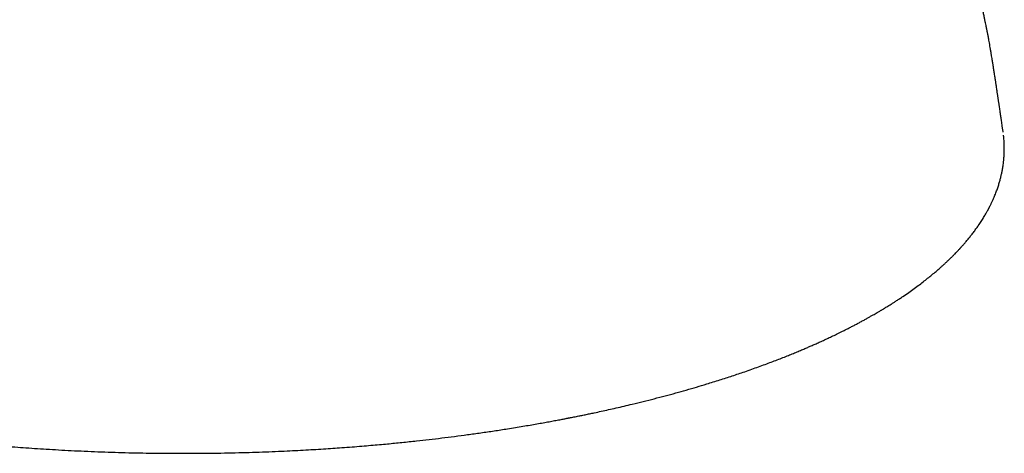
# Model space of a CAD drawing. Header units: millimetres. Extents: x 8 to 969, y 12 to 2155.
# Tile 8 of 33: x 436 to 502, y 736 to 765. Entities that reach past the tile are written whole.
import ezdxf

# ---------------------------------------------------------------- set-up
doc = ezdxf.new("R2010")
doc.units = ezdxf.units.MM

msp = doc.modelspace()

# ---------------------------------------------------------------- linework, layer by layer
at = {"color": 7, "linetype": 'Continuous', "lineweight": 30}
for points, knots in [([(501.773, 757.262), (501.77, 757.281), (501.756, 757.377), (501.732, 757.544), (501.702, 757.752), (501.676, 757.93), (501.655, 758.075), (501.639, 758.187), (501.627, 758.268), (501.618, 758.33), (501.61, 758.382), (501.602, 758.434), (501.593, 758.494), (501.58, 758.584), (501.562, 758.703), (501.541, 758.85), (501.52, 758.987), (501.503, 759.102), (501.49, 759.191), (501.478, 759.277), (501.464, 759.367), (501.45, 759.46), (501.438, 759.545), (501.42, 759.666), (501.396, 759.831), (501.369, 760.009), (501.344, 760.18), (501.317, 760.364), (501.283, 760.585), (501.248, 760.817), (501.218, 761.017), (501.191, 761.186), (501.169, 761.329), (501.148, 761.462), (501.131, 761.572), (501.118, 761.656), (501.107, 761.726), (501.094, 761.804), (501.078, 761.908), (501.057, 762.039), (501.03, 762.203), (500.999, 762.392), (500.964, 762.603), (500.928, 762.818), (500.891, 763.03), (500.856, 763.227), (500.824, 763.406), (500.796, 763.558), (500.772, 763.683), (500.752, 763.79), (500.736, 763.87), (500.723, 763.936), (500.712, 763.996), (500.697, 764.072), (500.678, 764.166), (500.655, 764.28), (500.626, 764.423), (500.589, 764.6), (500.544, 764.813), (500.491, 765.055), (500.432, 765.327), (500.388, 765.517), (500.365, 765.617)], [0, 0, 0, 0, 0.007151, 0.03719, 0.063456, 0.085919, 0.104569, 0.117801, 0.128102, 0.135482, 0.141229, 0.147956, 0.155736, 0.164564, 0.182931, 0.202126, 0.221895, 0.235986, 0.246883, 0.25666, 0.269966, 0.282619, 0.292683, 0.303031, 0.32901, 0.355442, 0.370498, 0.392661, 0.422195, 0.450248, 0.47629, 0.493839, 0.510746, 0.526992, 0.54088, 0.549334, 0.556468, 0.565346, 0.576257, 0.591913, 0.610492, 0.632039, 0.656624, 0.682061, 0.705198, 0.728648, 0.749012, 0.766198, 0.780101, 0.791614, 0.802398, 0.807575, 0.814127, 0.822762, 0.833511, 0.846408, 0.861493, 0.882539, 0.906864, 0.934528, 0.965559, 1, 1, 1, 1]), ([(501.773, 757.262), (501.77, 757.281), (501.756, 757.377), (501.732, 757.544), (501.702, 757.752), (501.676, 757.93), (501.655, 758.075), (501.639, 758.187), (501.627, 758.268), (501.618, 758.33), (501.61, 758.382), (501.602, 758.434), (501.593, 758.494), (501.58, 758.584), (501.562, 758.703), (501.541, 758.85), (501.52, 758.987), (501.503, 759.102), (501.49, 759.191), (501.478, 759.277), (501.464, 759.367), (501.45, 759.46), (501.438, 759.545), (501.42, 759.666), (501.396, 759.831), (501.369, 760.009), (501.344, 760.18), (501.317, 760.364), (501.283, 760.585), (501.248, 760.817), (501.218, 761.017), (501.191, 761.186), (501.169, 761.329), (501.148, 761.462), (501.131, 761.572), (501.118, 761.656), (501.107, 761.726), (501.094, 761.804), (501.078, 761.908), (501.057, 762.039), (501.03, 762.203), (500.999, 762.392), (500.964, 762.603), (500.928, 762.818), (500.891, 763.03), (500.856, 763.227), (500.824, 763.406), (500.796, 763.558), (500.772, 763.683), (500.752, 763.79), (500.736, 763.87), (500.723, 763.936), (500.712, 763.996), (500.697, 764.072), (500.678, 764.166), (500.655, 764.28), (500.626, 764.423), (500.589, 764.6), (500.544, 764.813), (500.491, 765.055), (500.432, 765.327), (500.388, 765.517), (500.365, 765.617)], [0, 0, 0, 0, 0.007151, 0.03719, 0.063456, 0.085919, 0.104569, 0.117801, 0.128102, 0.135482, 0.141229, 0.147956, 0.155736, 0.164564, 0.182931, 0.202126, 0.221895, 0.235986, 0.246883, 0.25666, 0.269966, 0.282619, 0.292683, 0.303031, 0.32901, 0.355442, 0.370498, 0.392661, 0.422195, 0.450248, 0.47629, 0.493839, 0.510746, 0.526992, 0.54088, 0.549334, 0.556468, 0.565346, 0.576257, 0.591913, 0.610492, 0.632039, 0.656624, 0.682061, 0.705198, 0.728648, 0.749012, 0.766198, 0.780101, 0.791614, 0.802398, 0.807575, 0.814127, 0.822762, 0.833511, 0.846408, 0.861493, 0.882539, 0.906864, 0.934528, 0.965559, 1, 1, 1, 1]), ([(392.034, 757.114), (392.033, 757.105), (392.023, 757.027), (392.009, 756.885), (391.993, 756.696), (391.984, 756.524), (391.978, 756.369), (391.975, 756.226), (391.975, 756.095), (391.977, 755.976), (391.981, 755.866), (391.985, 755.759), (391.992, 755.645), (392.001, 755.519), (392.014, 755.382), (392.028, 755.247), (392.045, 755.115), (392.063, 754.989), (392.084, 754.856), (392.108, 754.718), (392.133, 754.59), (392.156, 754.478), (392.176, 754.389), (392.194, 754.313), (392.209, 754.249), (392.222, 754.199), (392.232, 754.158), (392.242, 754.12), (392.254, 754.075), (392.268, 754.023), (392.285, 753.964), (392.305, 753.894), (392.33, 753.811), (392.359, 753.716), (392.391, 753.617), (392.437, 753.48), (392.499, 753.307), (392.579, 753.098), (392.666, 752.887), (392.74, 752.718), (392.798, 752.592), (392.835, 752.514), (392.868, 752.446), (392.897, 752.387), (392.922, 752.337), (392.942, 752.297), (392.963, 752.256), (392.988, 752.207), (393.022, 752.142), (393.064, 752.062), (393.116, 751.968), (393.171, 751.869), (393.23, 751.767), (393.289, 751.666), (393.351, 751.563), (393.414, 751.46), (393.518, 751.295), (393.665, 751.072), (393.861, 750.792), (394.061, 750.522), (394.263, 750.262), (394.464, 750.016), (394.662, 749.784), (394.82, 749.605), (394.936, 749.478), (395.007, 749.402), (395.067, 749.337), (395.12, 749.282), (395.169, 749.229), (395.223, 749.174), (395.287, 749.108), (395.362, 749.032), (395.449, 748.944), (395.546, 748.848), (395.655, 748.742), (395.796, 748.607), (395.97, 748.444), (396.177, 748.255), (396.394, 748.064), (396.619, 747.871), (396.853, 747.676), (397.084, 747.489), (397.311, 747.309), (397.533, 747.138), (397.762, 746.966), (397.998, 746.792), (398.24, 746.619), (398.48, 746.45), (398.721, 746.285), (398.958, 746.127), (399.189, 745.975), (399.407, 745.835), (399.609, 745.707), (399.768, 745.608), (399.886, 745.536), (399.962, 745.489), (400.025, 745.45), (400.074, 745.421), (400.113, 745.397), (400.152, 745.374), (400.202, 745.344), (400.268, 745.305), (400.35, 745.256), (400.448, 745.198), (400.562, 745.132), (400.779, 745.006), (401.107, 744.82), (401.552, 744.575), (402.01, 744.331), (402.479, 744.089), (402.958, 743.849), (403.46, 743.606), (403.974, 743.364), (404.486, 743.131), (404.969, 742.918), (405.422, 742.722), (405.846, 742.545), (406.254, 742.377), (406.646, 742.22), (407.022, 742.072), (407.375, 741.936), (407.711, 741.809), (408.041, 741.686), (408.381, 741.561), (408.737, 741.434), (409.142, 741.291), (409.601, 741.132), (410.119, 740.958), (410.662, 740.779), (411.232, 740.598), (411.827, 740.413), (412.448, 740.226), (413.176, 740.013), (414.01, 739.779), (414.953, 739.525), (415.918, 739.276), (416.905, 739.034), (417.681, 738.852), (418.235, 738.726), (418.558, 738.654), (418.884, 738.582), (419.207, 738.512), (419.518, 738.446), (419.808, 738.385), (420.08, 738.329), (420.332, 738.277), (420.562, 738.231), (420.761, 738.191), (420.927, 738.158), (421.054, 738.133), (421.145, 738.115), (421.212, 738.102), (421.282, 738.088), (421.368, 738.072), (421.476, 738.051), (421.601, 738.027), (421.758, 737.997), (421.95, 737.961), (422.181, 737.918), (422.435, 737.871), (422.732, 737.817), (423.072, 737.756), (423.448, 737.69), (423.832, 737.624), (424.215, 737.559), (424.598, 737.496), (425.022, 737.427), (425.488, 737.354), (425.995, 737.276), (426.501, 737.2), (427.005, 737.127), (427.506, 737.056), (428.006, 736.988), (428.508, 736.921), (428.993, 736.859), (429.473, 736.799), (429.954, 736.74), (430.467, 736.68), (431.013, 736.618), (431.591, 736.555), (432.201, 736.491), (432.826, 736.429), (433.463, 736.368), (434.11, 736.309), (434.786, 736.251), (435.49, 736.195), (436.222, 736.139), (436.983, 736.086), (437.772, 736.034), (438.591, 735.986), (439.437, 735.94), (440.313, 735.899), (441.217, 735.861), (442.13, 735.829), (443.053, 735.802), (443.983, 735.781), (444.938, 735.765), (445.917, 735.755), (446.578, 735.754), (446.913, 735.753)], [0, 0, 0, 0, 0.000796, 0.006808, 0.012377, 0.017415, 0.022043, 0.026308, 0.030212, 0.033756, 0.036939, 0.039979, 0.043259, 0.046961, 0.050937, 0.055227, 0.058723, 0.062411, 0.06629, 0.07036, 0.074556, 0.077542, 0.080159, 0.082405, 0.084281, 0.085786, 0.086788, 0.0879, 0.089222, 0.090752, 0.092492, 0.09444, 0.097005, 0.099858, 0.102837, 0.105825, 0.112017, 0.118252, 0.124531, 0.13084, 0.133465, 0.135806, 0.137862, 0.139633, 0.141121, 0.142323, 0.143267, 0.144797, 0.146768, 0.149179, 0.15203, 0.155322, 0.158216, 0.161359, 0.164528, 0.167668, 0.17078, 0.179644, 0.188271, 0.196662, 0.204791, 0.212516, 0.219816, 0.226691, 0.229478, 0.231905, 0.233971, 0.235677, 0.237217, 0.238993, 0.241018, 0.243533, 0.246349, 0.249466, 0.252883, 0.256602, 0.262619, 0.268803, 0.275081, 0.281455, 0.287924, 0.294489, 0.300191, 0.305963, 0.311805, 0.317717, 0.323699, 0.32957, 0.33511, 0.340822, 0.346132, 0.351043, 0.355552, 0.359661, 0.361596, 0.363288, 0.364658, 0.365707, 0.366438, 0.367205, 0.368236, 0.369674, 0.371431, 0.373507, 0.375902, 0.378612, 0.387217, 0.396239, 0.405676, 0.414453, 0.423562, 0.433001, 0.442583, 0.451775, 0.460547, 0.468141, 0.475389, 0.482291, 0.488847, 0.495058, 0.500923, 0.506146, 0.511395, 0.516823, 0.522431, 0.528218, 0.53586, 0.543794, 0.55202, 0.560538, 0.569349, 0.578451, 0.587756, 0.600874, 0.614094, 0.627416, 0.64084, 0.654366, 0.658639, 0.662921, 0.667213, 0.671515, 0.675638, 0.679418, 0.682856, 0.686241, 0.689211, 0.691767, 0.693908, 0.695634, 0.69664, 0.697421, 0.6982, 0.699315, 0.700742, 0.702341, 0.70409, 0.706739, 0.709672, 0.712888, 0.716386, 0.720921, 0.725733, 0.73053, 0.7353, 0.740043, 0.744759, 0.751032, 0.757256, 0.763431, 0.769558, 0.775636, 0.781665, 0.787645, 0.793754, 0.799122, 0.804853, 0.810948, 0.817405, 0.824226, 0.83141, 0.838957, 0.846195, 0.853737, 0.861585, 0.869738, 0.878196, 0.886959, 0.896027, 0.905401, 0.915079, 0.925063, 0.935352, 0.945946, 0.956215, 0.966754, 0.977565, 0.988647, 1, 1, 1, 1]), ([(392.034, 757.114), (392.033, 757.105), (392.023, 757.027), (392.009, 756.885), (391.993, 756.696), (391.984, 756.524), (391.978, 756.369), (391.975, 756.226), (391.975, 756.095), (391.977, 755.976), (391.981, 755.866), (391.985, 755.759), (391.992, 755.645), (392.001, 755.519), (392.014, 755.382), (392.028, 755.247), (392.045, 755.115), (392.063, 754.989), (392.084, 754.856), (392.108, 754.718), (392.133, 754.59), (392.156, 754.478), (392.176, 754.389), (392.194, 754.313), (392.209, 754.249), (392.222, 754.199), (392.232, 754.158), (392.242, 754.12), (392.254, 754.075), (392.268, 754.023), (392.285, 753.964), (392.305, 753.894), (392.33, 753.811), (392.359, 753.716), (392.391, 753.617), (392.437, 753.48), (392.499, 753.307), (392.579, 753.098), (392.666, 752.887), (392.74, 752.718), (392.798, 752.592), (392.835, 752.514), (392.868, 752.446), (392.897, 752.387), (392.922, 752.337), (392.942, 752.297), (392.963, 752.256), (392.988, 752.207), (393.022, 752.142), (393.064, 752.062), (393.116, 751.968), (393.171, 751.869), (393.23, 751.767), (393.289, 751.666), (393.351, 751.563), (393.414, 751.46), (393.518, 751.295), (393.665, 751.072), (393.861, 750.792), (394.061, 750.522), (394.263, 750.262), (394.464, 750.016), (394.662, 749.784), (394.82, 749.605), (394.936, 749.478), (395.007, 749.402), (395.067, 749.337), (395.12, 749.282), (395.169, 749.229), (395.223, 749.174), (395.287, 749.108), (395.362, 749.032), (395.449, 748.944), (395.546, 748.848), (395.655, 748.742), (395.796, 748.607), (395.97, 748.444), (396.177, 748.255), (396.394, 748.064), (396.619, 747.871), (396.853, 747.676), (397.084, 747.489), (397.311, 747.309), (397.533, 747.138), (397.762, 746.966), (397.998, 746.792), (398.24, 746.619), (398.48, 746.45), (398.721, 746.285), (398.958, 746.127), (399.189, 745.975), (399.407, 745.835), (399.609, 745.707), (399.768, 745.608), (399.886, 745.536), (399.962, 745.489), (400.025, 745.45), (400.074, 745.421), (400.113, 745.397), (400.152, 745.374), (400.202, 745.344), (400.268, 745.305), (400.35, 745.256), (400.448, 745.198), (400.562, 745.132), (400.779, 745.006), (401.107, 744.82), (401.552, 744.575), (402.01, 744.331), (402.479, 744.089), (402.958, 743.849), (403.46, 743.606), (403.974, 743.364), (404.486, 743.131), (404.969, 742.918), (405.422, 742.722), (405.846, 742.545), (406.254, 742.377), (406.646, 742.22), (407.022, 742.072), (407.375, 741.936), (407.711, 741.809), (408.041, 741.686), (408.381, 741.561), (408.737, 741.434), (409.142, 741.291), (409.601, 741.132), (410.119, 740.958), (410.662, 740.779), (411.232, 740.598), (411.827, 740.413), (412.448, 740.226), (413.176, 740.013), (414.01, 739.779), (414.953, 739.525), (415.918, 739.276), (416.905, 739.034), (417.681, 738.852), (418.235, 738.726), (418.558, 738.654), (418.884, 738.582), (419.207, 738.512), (419.518, 738.446), (419.808, 738.385), (420.08, 738.329), (420.332, 738.277), (420.562, 738.231), (420.761, 738.191), (420.927, 738.158), (421.054, 738.133), (421.145, 738.115), (421.212, 738.102), (421.282, 738.088), (421.368, 738.072), (421.476, 738.051), (421.601, 738.027), (421.758, 737.997), (421.95, 737.961), (422.181, 737.918), (422.435, 737.871), (422.732, 737.817), (423.072, 737.756), (423.448, 737.69), (423.832, 737.624), (424.215, 737.559), (424.598, 737.496), (425.022, 737.427), (425.488, 737.354), (425.995, 737.276), (426.501, 737.2), (427.005, 737.127), (427.506, 737.056), (428.006, 736.988), (428.508, 736.921), (428.993, 736.859), (429.473, 736.799), (429.954, 736.74), (430.467, 736.68), (431.013, 736.618), (431.591, 736.555), (432.201, 736.491), (432.826, 736.429), (433.463, 736.368), (434.11, 736.309), (434.786, 736.251), (435.49, 736.195), (436.222, 736.139), (436.983, 736.086), (437.772, 736.034), (438.591, 735.986), (439.437, 735.94), (440.313, 735.899), (441.217, 735.861), (442.13, 735.829), (443.053, 735.802), (443.983, 735.781), (444.938, 735.765), (445.917, 735.755), (446.578, 735.754), (446.913, 735.753)], [0, 0, 0, 0, 0.000796, 0.006808, 0.012377, 0.017415, 0.022043, 0.026308, 0.030212, 0.033756, 0.036939, 0.039979, 0.043259, 0.046961, 0.050937, 0.055227, 0.058723, 0.062411, 0.06629, 0.07036, 0.074556, 0.077542, 0.080159, 0.082405, 0.084281, 0.085786, 0.086788, 0.0879, 0.089222, 0.090752, 0.092492, 0.09444, 0.097005, 0.099858, 0.102837, 0.105825, 0.112017, 0.118252, 0.124531, 0.13084, 0.133465, 0.135806, 0.137862, 0.139633, 0.141121, 0.142323, 0.143267, 0.144797, 0.146768, 0.149179, 0.15203, 0.155322, 0.158216, 0.161359, 0.164528, 0.167668, 0.17078, 0.179644, 0.188271, 0.196662, 0.204791, 0.212516, 0.219816, 0.226691, 0.229478, 0.231905, 0.233971, 0.235677, 0.237217, 0.238993, 0.241018, 0.243533, 0.246349, 0.249466, 0.252883, 0.256602, 0.262619, 0.268803, 0.275081, 0.281455, 0.287924, 0.294489, 0.300191, 0.305963, 0.311805, 0.317717, 0.323699, 0.32957, 0.33511, 0.340822, 0.346132, 0.351043, 0.355552, 0.359661, 0.361596, 0.363288, 0.364658, 0.365707, 0.366438, 0.367205, 0.368236, 0.369674, 0.371431, 0.373507, 0.375902, 0.378612, 0.387217, 0.396239, 0.405676, 0.414453, 0.423562, 0.433001, 0.442583, 0.451775, 0.460547, 0.468141, 0.475389, 0.482291, 0.488847, 0.495058, 0.500923, 0.506146, 0.511395, 0.516823, 0.522431, 0.528218, 0.53586, 0.543794, 0.55202, 0.560538, 0.569349, 0.578451, 0.587756, 0.600874, 0.614094, 0.627416, 0.64084, 0.654366, 0.658639, 0.662921, 0.667213, 0.671515, 0.675638, 0.679418, 0.682856, 0.686241, 0.689211, 0.691767, 0.693908, 0.695634, 0.69664, 0.697421, 0.6982, 0.699315, 0.700742, 0.702341, 0.70409, 0.706739, 0.709672, 0.712888, 0.716386, 0.720921, 0.725733, 0.73053, 0.7353, 0.740043, 0.744759, 0.751032, 0.757256, 0.763431, 0.769558, 0.775636, 0.781665, 0.787645, 0.793754, 0.799122, 0.804853, 0.810948, 0.817405, 0.824226, 0.83141, 0.838957, 0.846195, 0.853737, 0.861585, 0.869738, 0.878196, 0.886959, 0.896027, 0.905401, 0.915079, 0.925063, 0.935352, 0.945946, 0.956215, 0.966754, 0.977565, 0.988647, 1, 1, 1, 1]), ([(446.913, 735.753), (447.259, 735.754), (447.941, 735.755), (448.947, 735.766), (449.92, 735.782), (450.861, 735.805), (451.769, 735.831), (452.644, 735.863), (453.464, 735.897), (454.23, 735.933), (454.944, 735.97), (455.631, 736.009), (456.29, 736.049), (456.921, 736.091), (457.562, 736.136), (458.209, 736.185), (458.857, 736.236), (459.466, 736.288), (460.036, 736.338), (460.565, 736.387), (461.067, 736.435), (461.555, 736.484), (462.045, 736.535), (462.652, 736.6), (463.377, 736.682), (464.221, 736.782), (465.078, 736.889), (465.948, 737.005), (466.83, 737.128), (467.722, 737.258), (468.494, 737.378), (469.137, 737.481), (469.64, 737.564), (470.117, 737.645), (470.569, 737.723), (470.928, 737.787), (471.202, 737.836), (471.396, 737.872), (471.585, 737.907), (471.767, 737.94), (471.944, 737.974), (472.112, 738.005), (472.266, 738.035), (472.397, 738.06), (472.501, 738.08), (472.581, 738.096), (472.647, 738.108), (472.71, 738.121), (472.795, 738.137), (472.912, 738.16), (473.066, 738.191), (473.271, 738.232), (473.522, 738.283), (473.812, 738.342), (474.113, 738.405), (474.472, 738.481), (474.895, 738.572), (475.382, 738.679), (475.892, 738.794), (476.422, 738.917), (477.027, 739.06), (477.702, 739.226), (478.433, 739.411), (479.159, 739.601), (479.873, 739.795), (480.575, 739.992), (481.265, 740.192), (482.011, 740.416), (482.81, 740.665), (483.657, 740.94), (484.37, 741.181), (484.954, 741.385), (485.41, 741.548), (485.845, 741.708), (486.262, 741.864), (486.66, 742.016), (487.04, 742.164), (487.399, 742.307), (487.738, 742.445), (488.057, 742.577), (488.357, 742.703), (488.627, 742.818), (488.881, 742.929), (489.131, 743.039), (489.4, 743.159), (489.685, 743.288), (489.988, 743.428), (490.307, 743.578), (490.642, 743.739), (490.939, 743.885), (491.198, 744.014), (491.414, 744.124), (491.634, 744.237), (491.858, 744.354), (492.078, 744.471), (492.3, 744.59), (492.515, 744.708), (492.72, 744.822), (492.904, 744.925), (493.066, 745.017), (493.208, 745.099), (493.33, 745.17), (493.431, 745.229), (493.511, 745.277), (493.576, 745.315), (493.635, 745.351), (493.702, 745.391), (493.784, 745.44), (493.883, 745.501), (494.001, 745.573), (494.136, 745.657), (494.288, 745.752), (494.46, 745.861), (494.652, 745.985), (494.858, 746.12), (495.132, 746.303), (495.458, 746.528), (495.827, 746.79), (496.171, 747.045), (496.494, 747.292), (496.795, 747.531), (497.081, 747.764), (497.356, 747.998), (497.589, 748.202), (497.784, 748.378), (497.942, 748.524), (498.098, 748.671), (498.253, 748.821), (498.406, 748.973), (498.536, 749.104), (498.64, 749.212), (498.718, 749.293), (498.785, 749.365), (498.84, 749.425), (498.884, 749.472), (498.918, 749.509), (498.947, 749.541), (498.978, 749.576), (499.016, 749.617), (499.064, 749.671), (499.121, 749.736), (499.188, 749.813), (499.264, 749.901), (499.346, 749.999), (499.431, 750.101), (499.516, 750.205), (499.634, 750.353), (499.781, 750.543), (499.951, 750.774), (500.092, 750.973), (500.207, 751.142), (500.299, 751.283), (500.387, 751.419), (500.467, 751.55), (500.54, 751.67), (500.604, 751.779), (500.659, 751.875), (500.7, 751.949), (500.729, 752.003), (500.75, 752.041), (500.768, 752.074), (500.784, 752.104), (500.798, 752.13), (500.812, 752.158), (500.83, 752.191), (500.851, 752.233), (500.878, 752.284), (500.909, 752.346), (500.944, 752.416), (500.982, 752.496), (501.023, 752.581), (501.097, 752.741), (501.196, 752.969), (501.311, 753.261), (501.41, 753.537), (501.493, 753.798), (501.564, 754.043), (501.625, 754.279), (501.677, 754.51), (501.716, 754.707), (501.745, 754.874), (501.767, 755.012), (501.787, 755.158), (501.802, 755.287), (501.814, 755.397), (501.822, 755.486), (501.829, 755.577), (501.836, 755.672), (501.841, 755.766), (501.845, 755.855), (501.848, 755.935), (501.849, 756.005), (501.85, 756.065), (501.851, 756.118), (501.851, 756.161), (501.851, 756.197), (501.85, 756.232), (501.85, 756.276), (501.849, 756.335), (501.847, 756.41), (501.843, 756.498), (501.838, 756.6), (501.83, 756.728), (501.818, 756.876), (501.806, 756.992), (501.799, 757.053), (501.798, 757.058)], [0, 0, 0, 0, 0.011761, 0.023161, 0.0342, 0.044878, 0.055195, 0.06515, 0.074745, 0.083222, 0.091396, 0.099267, 0.106834, 0.114098, 0.121058, 0.12901, 0.136525, 0.143602, 0.150243, 0.156447, 0.162156, 0.167856, 0.173632, 0.179485, 0.189329, 0.199382, 0.209646, 0.220121, 0.230805, 0.2417, 0.25274, 0.259281, 0.265528, 0.271483, 0.277145, 0.282514, 0.285043, 0.287502, 0.289891, 0.292209, 0.294456, 0.296632, 0.298647, 0.300353, 0.301636, 0.302663, 0.303433, 0.304152, 0.3051, 0.306689, 0.308672, 0.311049, 0.31464, 0.318397, 0.322316, 0.326395, 0.332504, 0.338943, 0.345711, 0.35281, 0.360238, 0.370189, 0.380336, 0.390433, 0.400481, 0.41048, 0.420429, 0.430329, 0.443191, 0.455969, 0.468662, 0.476092, 0.483312, 0.490263, 0.496946, 0.503489, 0.509751, 0.515734, 0.521438, 0.526861, 0.532005, 0.536881, 0.540923, 0.545326, 0.550091, 0.555217, 0.560705, 0.566555, 0.572765, 0.579338, 0.583362, 0.587511, 0.591784, 0.596182, 0.600654, 0.604884, 0.609487, 0.613677, 0.617453, 0.620816, 0.623815, 0.626385, 0.628526, 0.630239, 0.631523, 0.632658, 0.634071, 0.635828, 0.637991, 0.640561, 0.643537, 0.646919, 0.650707, 0.655112, 0.659959, 0.664915, 0.674261, 0.683272, 0.69195, 0.700292, 0.7083, 0.715981, 0.723656, 0.731504, 0.736187, 0.74093, 0.745732, 0.750593, 0.755514, 0.760396, 0.7633, 0.765902, 0.768203, 0.770203, 0.771562, 0.772736, 0.773724, 0.774669, 0.776001, 0.777699, 0.779763, 0.782193, 0.784989, 0.788091, 0.791393, 0.794649, 0.797856, 0.805293, 0.812451, 0.819329, 0.82378, 0.828105, 0.832304, 0.836354, 0.840058, 0.843375, 0.846306, 0.84885, 0.850105, 0.851239, 0.852252, 0.853144, 0.853914, 0.854665, 0.855655, 0.856897, 0.858469, 0.860317, 0.862442, 0.864845, 0.867483, 0.870124, 0.879275, 0.887986, 0.896259, 0.903901, 0.911153, 0.918084, 0.92478, 0.931554, 0.935413, 0.939383, 0.943628, 0.948187, 0.950701, 0.9533, 0.955986, 0.958759, 0.961611, 0.964302, 0.966608, 0.968658, 0.970451, 0.971988, 0.973268, 0.974291, 0.975222, 0.976398, 0.978241, 0.98049, 0.983144, 0.986204, 0.989668, 0.994626, 0.999571, 1, 1, 1, 1]), ([(446.913, 735.753), (447.259, 735.754), (447.941, 735.755), (448.947, 735.766), (449.92, 735.782), (450.861, 735.805), (451.769, 735.831), (452.644, 735.863), (453.464, 735.897), (454.23, 735.933), (454.944, 735.97), (455.631, 736.009), (456.29, 736.049), (456.921, 736.091), (457.562, 736.136), (458.209, 736.185), (458.857, 736.236), (459.466, 736.288), (460.036, 736.338), (460.565, 736.387), (461.067, 736.435), (461.555, 736.484), (462.045, 736.535), (462.652, 736.6), (463.377, 736.682), (464.221, 736.782), (465.078, 736.889), (465.948, 737.005), (466.83, 737.128), (467.722, 737.258), (468.494, 737.378), (469.137, 737.481), (469.64, 737.564), (470.117, 737.645), (470.569, 737.723), (470.928, 737.787), (471.202, 737.836), (471.396, 737.872), (471.585, 737.907), (471.767, 737.94), (471.944, 737.974), (472.112, 738.005), (472.266, 738.035), (472.397, 738.06), (472.501, 738.08), (472.581, 738.096), (472.647, 738.108), (472.71, 738.121), (472.795, 738.137), (472.912, 738.16), (473.066, 738.191), (473.271, 738.232), (473.522, 738.283), (473.812, 738.342), (474.113, 738.405), (474.472, 738.481), (474.895, 738.572), (475.382, 738.679), (475.892, 738.794), (476.422, 738.917), (477.027, 739.06), (477.702, 739.226), (478.433, 739.411), (479.159, 739.601), (479.873, 739.795), (480.575, 739.992), (481.265, 740.192), (482.011, 740.416), (482.81, 740.665), (483.657, 740.94), (484.37, 741.181), (484.954, 741.385), (485.41, 741.548), (485.845, 741.708), (486.262, 741.864), (486.66, 742.016), (487.04, 742.164), (487.399, 742.307), (487.738, 742.445), (488.057, 742.577), (488.357, 742.703), (488.627, 742.818), (488.881, 742.929), (489.131, 743.039), (489.4, 743.159), (489.685, 743.288), (489.988, 743.428), (490.307, 743.578), (490.642, 743.739), (490.939, 743.885), (491.198, 744.014), (491.414, 744.124), (491.634, 744.237), (491.858, 744.354), (492.078, 744.471), (492.3, 744.59), (492.515, 744.708), (492.72, 744.822), (492.904, 744.925), (493.066, 745.017), (493.208, 745.099), (493.33, 745.17), (493.431, 745.229), (493.511, 745.277), (493.576, 745.315), (493.635, 745.351), (493.702, 745.391), (493.784, 745.44), (493.883, 745.501), (494.001, 745.573), (494.136, 745.657), (494.288, 745.752), (494.46, 745.861), (494.652, 745.985), (494.858, 746.12), (495.132, 746.303), (495.458, 746.528), (495.827, 746.79), (496.171, 747.045), (496.494, 747.292), (496.795, 747.531), (497.081, 747.764), (497.356, 747.998), (497.589, 748.202), (497.784, 748.378), (497.942, 748.524), (498.098, 748.671), (498.253, 748.821), (498.406, 748.973), (498.536, 749.104), (498.64, 749.212), (498.718, 749.293), (498.785, 749.365), (498.84, 749.425), (498.884, 749.472), (498.918, 749.509), (498.947, 749.541), (498.978, 749.576), (499.016, 749.617), (499.064, 749.671), (499.121, 749.736), (499.188, 749.813), (499.264, 749.901), (499.346, 749.999), (499.431, 750.101), (499.516, 750.205), (499.634, 750.353), (499.781, 750.543), (499.951, 750.774), (500.092, 750.973), (500.207, 751.142), (500.299, 751.283), (500.387, 751.419), (500.467, 751.55), (500.54, 751.67), (500.604, 751.779), (500.659, 751.875), (500.7, 751.949), (500.729, 752.003), (500.75, 752.041), (500.768, 752.074), (500.784, 752.104), (500.798, 752.13), (500.812, 752.158), (500.83, 752.191), (500.851, 752.233), (500.878, 752.284), (500.909, 752.346), (500.944, 752.416), (500.982, 752.496), (501.023, 752.581), (501.097, 752.741), (501.196, 752.969), (501.311, 753.261), (501.41, 753.537), (501.493, 753.798), (501.564, 754.043), (501.625, 754.279), (501.677, 754.51), (501.716, 754.707), (501.745, 754.874), (501.767, 755.012), (501.787, 755.158), (501.802, 755.287), (501.814, 755.397), (501.822, 755.486), (501.829, 755.577), (501.836, 755.672), (501.841, 755.766), (501.845, 755.855), (501.848, 755.935), (501.849, 756.005), (501.85, 756.065), (501.851, 756.118), (501.851, 756.161), (501.851, 756.197), (501.85, 756.232), (501.85, 756.276), (501.849, 756.335), (501.847, 756.41), (501.843, 756.498), (501.838, 756.6), (501.83, 756.728), (501.819, 756.869), (501.807, 756.974), (501.802, 757.023)], [0, 0, 0, 0, 0.0117732, 0.0231851, 0.0342354, 0.0449242, 0.0552515, 0.0652173, 0.0748216, 0.0833079, 0.0914905, 0.0993693, 0.1069443, 0.1142155, 0.1211829, 0.1291429, 0.1366653, 0.1437503, 0.1503978, 0.1566079, 0.1623231, 0.1680283, 0.1738106, 0.1796699, 0.1895235, 0.1995876, 0.2098621, 0.2203471, 0.2310426, 0.2419486, 0.2530006, 0.2595474, 0.2658012, 0.2717621, 0.2774299, 0.2828048, 0.2853369, 0.2877984, 0.2901893, 0.2925095, 0.294759, 0.2969379, 0.2989542, 0.300662, 0.301947, 0.3029748, 0.3037455, 0.3044655, 0.3054141, 0.3070045, 0.3089896, 0.3113695, 0.3149644, 0.318725, 0.3226473, 0.3267315, 0.3328465, 0.3392917, 0.3460671, 0.3531727, 0.3606085, 0.37057, 0.3807271, 0.3908348, 0.4008931, 0.4109021, 0.4208617, 0.430772, 0.443647, 0.4564379, 0.4691447, 0.4765824, 0.4838097, 0.4907682, 0.4974578, 0.5040069, 0.5102761, 0.5162652, 0.5219744, 0.5274035, 0.5325526, 0.5374333, 0.5414796, 0.5458876, 0.5506574, 0.555789, 0.5612824, 0.5671377, 0.573355, 0.5799342, 0.5839626, 0.5881155, 0.5923931, 0.5967954, 0.6012721, 0.6055063, 0.6101142, 0.6143083, 0.6180885, 0.6214547, 0.6244568, 0.6270298, 0.6291735, 0.630888, 0.6321732, 0.6333091, 0.6347239, 0.6364826, 0.638648, 0.6412201, 0.644199, 0.6475847, 0.6513772, 0.6557868, 0.6606379, 0.665599, 0.6749547, 0.6839757, 0.6926619, 0.7010132, 0.7090295, 0.7167176, 0.7244012, 0.7322566, 0.7369452, 0.7416929, 0.7464998, 0.751366, 0.7562914, 0.7611789, 0.7640854, 0.7666904, 0.7689937, 0.7709954, 0.7723565, 0.7735314, 0.77452, 0.7754667, 0.7768002, 0.7785, 0.7805661, 0.7829985, 0.7857972, 0.7889026, 0.7922079, 0.7954672, 0.7986772, 0.8061218, 0.813287, 0.8201728, 0.8246276, 0.8289571, 0.8331611, 0.8372148, 0.8409227, 0.8442435, 0.8471771, 0.8497235, 0.8509804, 0.8521158, 0.8531297, 0.8540222, 0.8547932, 0.8555445, 0.8565355, 0.8577789, 0.8593522, 0.8612027, 0.8633302, 0.8657349, 0.868376, 0.8710198, 0.8801801, 0.8888998, 0.8971816, 0.9048311, 0.9120911, 0.9190287, 0.9257318, 0.9325126, 0.9363756, 0.9403504, 0.9445994, 0.9491631, 0.9516793, 0.9542817, 0.9569705, 0.9597456, 0.9626005, 0.9652945, 0.9676032, 0.969655, 0.97145, 0.9729881, 0.9742694, 0.9752939, 0.9762254, 0.9774033, 0.9792484, 0.9814993, 0.9841561, 0.9872187, 0.9906872, 0.9956499, 1, 1, 1, 1])]:
    msp.add_open_spline(points, degree=3, knots=knots, dxfattribs=at)

doc.saveas('drawing.dxf')
